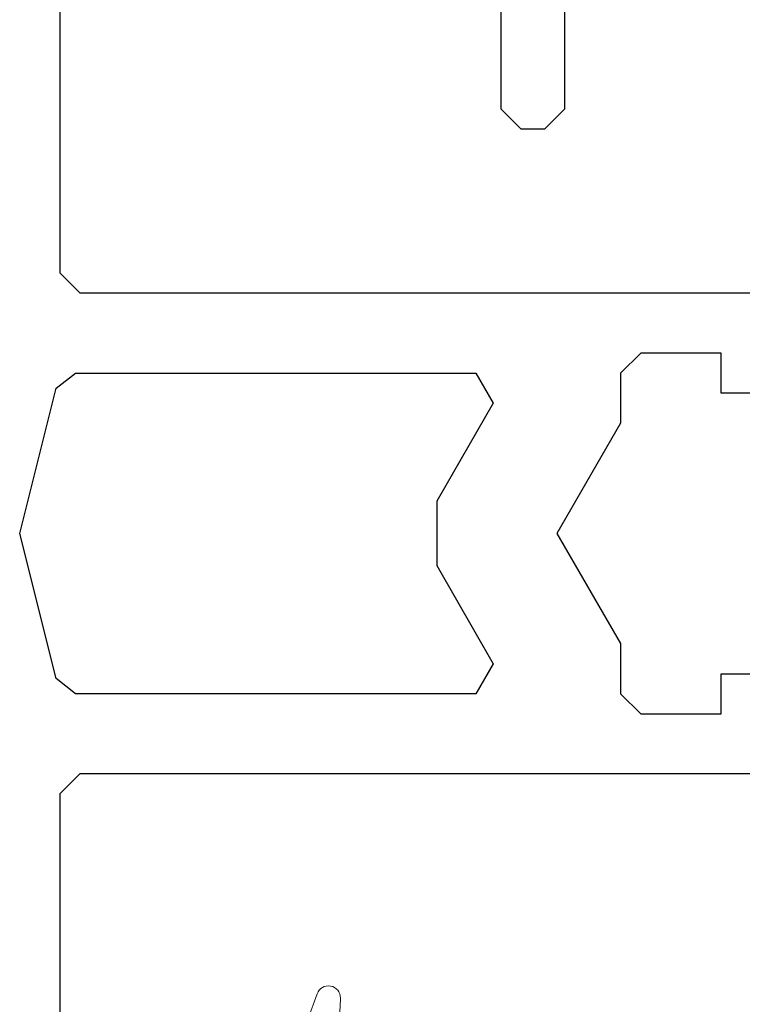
# Model space of a CAD drawing. Header units: millimetres. Extents: x -637441 to -130928, y -380379 to -53767.
# Tile 152 of 193: x -360044 to -359954, y -154031 to -153908. Entities that reach past the tile are written whole.
import ezdxf

# ---------------------------------------------------------------- set-up
doc = ezdxf.new("R2010")
doc.units = ezdxf.units.MM
doc.header["$LTSCALE"] = 10
doc.layers.add('CrossSectionsProfils', color=7, linetype='Continuous')
doc.layers.add('MB-uszczelki_tworzywa', color=8, linetype='Continuous', lineweight=9)

msp = doc.modelspace()

# ---------------------------------------------------------------- linework, layer by layer
at = {"layer": 'CrossSectionsProfils', "color": 6}
for points in [[(-359984.201, -153784.414), (-359984.201, -153919.414), (-359981.701, -153921.914), (-359978.701, -153921.914), (-359976.201, -153919.414), (-359976.201, -153904.414)], [(-360039.191, -153902.384), (-360039.191, -153939.883), (-360036.691, -153942.383), (-359950.702, -153942.383)], [(-359951.702, -153954.883), (-359956.702, -153954.883), (-359956.702, -153949.883), (-359966.754, -153949.883), (-359969.254, -153952.383), (-359969.254, -153958.633), (-359977.192, -153972.383), (-359969.254, -153986.133), (-359969.254, -153992.383), (-359966.754, -153994.883), (-359956.702, -153994.883), (-359956.702, -153989.883), (-359951.702, -153989.883)], [(-360039.664, -153954.277), (-360037.239, -153952.383), (-359987.296, -153952.383), (-359985.131, -153956.133), (-359992.192, -153968.364), (-359992.192, -153976.403), (-359985.131, -153988.633), (-359987.296, -153992.383), (-360037.239, -153992.383), (-360039.664, -153990.49), (-360044.191, -153972.383), (-360039.664, -153954.277)], [(-359950.702, -154002.383), (-360036.691, -154002.383), (-360039.191, -154004.883), (-360039.191, -154042.383)]]:
    msp.add_lwpolyline(points, dxfattribs=at)
at = {"layer": 'MB-uszczelki_tworzywa', "color": 7}
msp.add_lwpolyline([(-360009.948, -154045.905, 0.1707507), (-360004.195, -154030.343, 0.8459091), (-360007.104, -154029.807), (-360008.23, -154032.899, -0.3009658)], format="xyb", dxfattribs=at)

doc.saveas('drawing.dxf')
